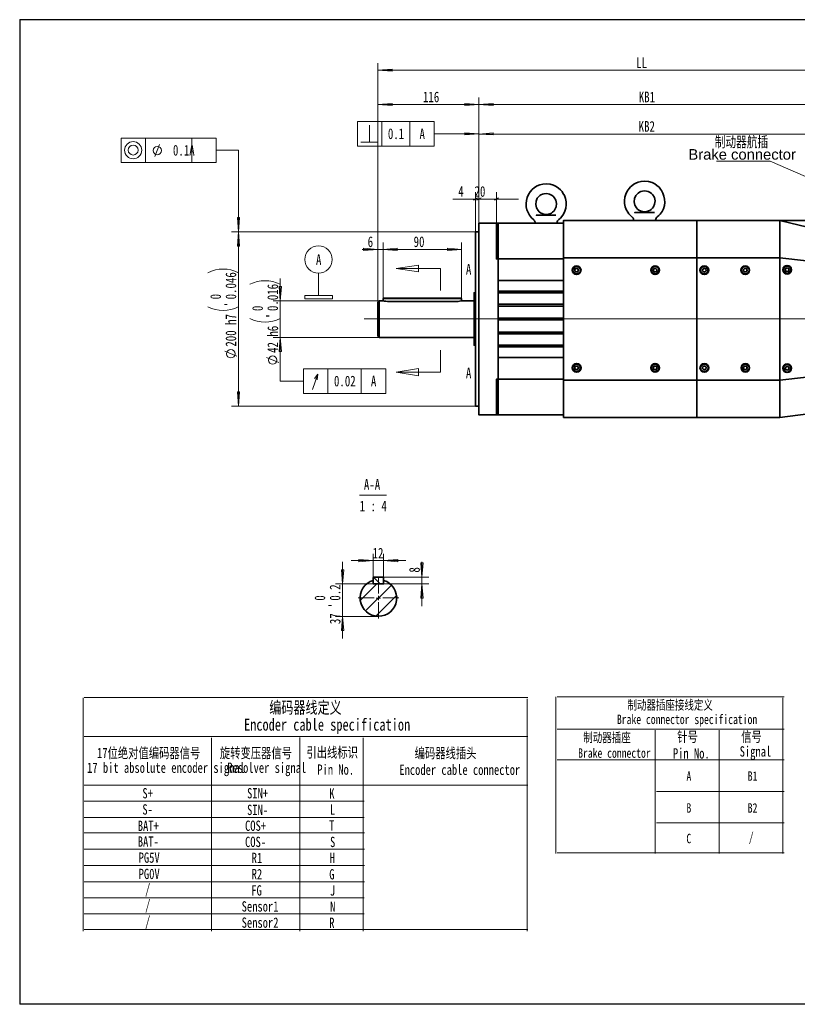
# Model space of a CAD drawing. Header units: millimetres. Extents: x 0 to 16.2, y 0 to 11.1.
# Tile 1 of 5: x 0 to 8.8, y 0 to 11.1. Entities that reach past the tile are written whole.
import ezdxf

# ---------------------------------------------------------------- set-up
doc = ezdxf.new("R2010")
doc.units = ezdxf.units.MM
doc.styles.add('PDF Helvetica', font='arial.ttf')
doc.styles.add('PDF HYSWLongFangSong', font='hyswlongfangsong.ttf')
doc.styles.add('PDF 汉仪长仿宋体', font='hyswlongfangsong.ttf')

msp = doc.modelspace()

# ---------------------------------------------------------------- linework, layer by layer
for p, q in [((0.027, 11.077), (0.027, -0.04)), ((0.027, 11.077), (16.241, 11.077)), ((16.241, -0.04), (0.027, -0.04))]:
    msp.add_line(p, q)
at = {"color": 7, "lineweight": 18}
for points in [[(4.071, 7.889), (4.071, 10.585)], [(10.133, 10.506), (4.071, 10.506)], [(4.071, 7.889), (4.071, 10.197)], [(9.76, 10.118), (5.212, 10.118), (4.071, 10.118)], [(5.212, 8.779), (5.212, 9.131), (5.212, 8.779), (5.212, 10.197), (5.212, 8.779), (5.212, 9.865)], [(4.708, 9.926), (3.84, 9.926), (3.84, 9.65), (4.708, 9.65)], [(4.433, 9.926), (4.433, 9.65)], [(4.433, 9.926), (4.433, 9.65)], [(4.708, 9.926), (4.708, 9.65)], [(3.976, 9.692), (3.976, 9.886)], [(4.708, 9.789), (5.212, 9.788)], [(5.212, 9.786), (9.306, 9.786)], [(2.246, 9.74), (1.172, 9.74), (1.172, 9.465), (2.246, 9.465)], [(1.971, 9.74), (1.971, 9.465)], [(1.971, 9.74), (1.971, 9.465)], [(2.246, 9.74), (2.246, 9.465)], [(3.879, 9.692), (4.075, 9.692)], [(1.554, 9.533), (1.607, 9.667)], [(2.496, 6.713), (2.496, 8.682), (2.496, 9.603), (2.246, 9.603)], [(7.893, 9.478), (8.499, 9.478), (9.186, 9.182)], [(5.174, 8.682), (5.174, 9.131)], [(5.41, 8.779), (5.41, 9.131)], [(5.462, 9.051), (5.212, 9.051), (5.174, 9.051), (4.918, 9.051)], [(4.962, 9.051), (5.212, 9.051), (5.41, 9.051), (5.66, 9.051)], [(5.15, 9.04), (5.197, 9.064)], [(5.433, 9.064), (5.386, 9.04)], [(5.174, 8.682), (2.418, 8.682)], [(4.071, 7.889), (4.071, 8.562)], [(4.131, 7.928), (4.131, 8.562)], [(4.131, 7.928), (4.131, 8.562)], [(5.015, 7.928), (5.015, 8.562)], [(4.381, 8.483), (4.131, 8.483), (4.071, 8.483), (3.894, 8.483)], [(4.131, 8.483), (5.015, 8.483)], [(4.778, 8.018), (4.778, 8.268), (4.278, 8.268)], [(2.968, 8.154), (2.968, 7.904), (2.968, 7.49), (2.968, 7.24)], [(3.401, 7.964), (3.401, 8.214)], [(4.086, 7.904), (2.89, 7.904)], [(3.918, 7.698), (10.328, 7.698)], [(4.086, 7.49), (2.89, 7.49)], [(2.968, 7.49), (2.968, 6.996), (3.231, 6.996)], [(4.778, 7.347), (4.778, 7.097), (4.278, 7.097)], [(2.479, 7.278), (2.342, 7.333)], [(2.951, 7.207), (2.814, 7.262)], [(4.16, 7.133), (3.231, 7.133), (3.231, 6.858), (4.16, 6.858)], [(3.883, 7.133), (3.883, 6.858)], [(3.883, 7.133), (3.883, 6.858)], [(4.16, 7.133), (4.16, 6.858)], [(3.331, 6.901), (3.392, 7.075)], [(3.386, 7.012), (3.392, 7.075), (3.354, 7.025)], [(5.174, 6.713), (2.418, 6.713)], [(3.864, 5.71), (4.167, 5.71)], [(4.018, 4.778), (4.018, 5.047)], [(4.136, 4.778), (4.136, 5.047)], [(3.672, 4.09), (3.672, 4.34), (3.672, 4.706), (3.672, 4.956)], [(3.768, 4.969), (4.018, 4.969), (4.136, 4.969), (4.386, 4.969)], [(4.569, 4.456), (4.569, 4.706), (4.569, 4.783), (4.569, 4.954)], [(4.097, 4.706), (4.021, 4.781)], [(4.131, 4.783), (4.647, 4.783)], [(4.018, 4.706), (3.593, 4.706)], [(3.872, 4.519), (4.058, 4.706)], [(3.931, 4.401), (4.224, 4.694)], [(4.078, 4.598), (4.078, 4.78)], [(4.136, 4.706), (4.647, 4.706)], [(4.049, 4.343), (4.282, 4.575)], [(4.053, 4.547), (4.078, 4.547), (4.078, 4.572)], [(4.029, 4.548), (3.847, 4.548)], [(4.101, 4.547), (4.078, 4.547), (4.078, 4.524)], [(4.078, 4.499), (4.078, 4.317)], [(4.127, 4.548), (4.309, 4.548)], [(4.078, 4.34), (3.593, 4.34)]]:
    msp.add_lwpolyline(points, dxfattribs=at)
for points in [[(4.071, 10.506), (4.232, 10.518), (4.232, 10.494)], [(4.071, 10.118), (4.232, 10.131), (4.232, 10.107)], [(5.212, 10.118), (5.053, 10.107), (5.053, 10.131)], [(5.212, 10.118), (5.374, 10.131), (5.374, 10.107)], [(4.117, 9.65), (4.117, 9.926), (3.84, 9.926), (3.84, 9.65)], [(4.708, 9.65), (4.708, 9.926)], [(5.212, 9.788), (5.051, 9.776), (5.053, 9.8)], [(5.212, 9.786), (5.374, 9.799), (5.374, 9.775)], [(1.447, 9.465), (1.447, 9.74), (1.172, 9.74), (1.172, 9.465)], [(2.246, 9.465), (2.246, 9.74)], [(5.189, 9.04), (5.236, 9.064)], [(2.496, 8.682), (2.485, 8.842), (2.508, 8.842)], [(2.496, 8.682), (2.508, 8.521), (2.485, 8.521)], [(4.071, 8.483), (3.91, 8.472), (3.91, 8.496)], [(4.131, 8.483), (4.29, 8.496), (4.29, 8.472)], [(4.131, 8.483), (4.29, 8.496), (4.29, 8.472)], [(5.015, 8.483), (4.856, 8.472), (4.856, 8.496)], [(4.278, 8.268), (4.528, 8.307), (4.528, 8.228)], [(2.968, 7.904), (2.957, 8.064), (2.981, 8.064)], [(3.246, 7.924), (3.246, 7.964), (3.557, 7.964), (3.557, 7.924)], [(2.968, 7.49), (2.981, 7.329), (2.957, 7.329)], [(2.968, 7.49), (2.981, 7.329), (2.957, 7.329)], [(3.506, 6.858), (3.506, 7.133), (3.231, 7.133), (3.231, 6.858)], [(4.16, 6.858), (4.16, 7.133)], [(4.278, 7.097), (4.528, 7.137), (4.528, 7.057)], [(2.496, 6.713), (2.485, 6.874), (2.508, 6.874)], [(4.018, 4.969), (3.857, 4.957), (3.857, 4.981)], [(4.136, 4.969), (4.297, 4.981), (4.297, 4.957)], [(4.569, 4.783), (4.557, 4.944), (4.581, 4.944)], [(3.672, 4.706), (3.661, 4.865), (3.685, 4.865)], [(4.569, 4.706), (4.581, 4.544), (4.557, 4.544)], [(3.672, 4.34), (3.685, 4.181), (3.661, 4.181)]]:
    msp.add_lwpolyline(points, close=True, dxfattribs=at)
at = {"color": 7, "lineweight": 35}
for points in [[(7.207, 8.812), (7.207, 8.817), (7.208, 8.825), (7.213, 8.835), (7.218, 8.843), (7.221, 8.846), (7.226, 8.85), (7.243, 8.865), (7.258, 8.882), (7.279, 8.911), (7.294, 8.943), (7.306, 8.978), (7.31, 9.014), (7.308, 9.051), (7.301, 9.086), (7.29, 9.119), (7.274, 9.149), (7.262, 9.165), (7.246, 9.185), (7.222, 9.206), (7.197, 9.222), (7.167, 9.237), (7.128, 9.249), (7.083, 9.253), (7.043, 9.25), (7.01, 9.242), (6.983, 9.231), (6.961, 9.218), (6.939, 9.201), (6.922, 9.188), (6.907, 9.169), (6.886, 9.142), (6.871, 9.108), (6.861, 9.074), (6.856, 9.037), (6.857, 9.001), (6.864, 8.965), (6.876, 8.932), (6.892, 8.903), (6.904, 8.886), (6.919, 8.868), (6.943, 8.846), (6.944, 8.846), (6.946, 8.844), (6.953, 8.836), (6.957, 8.828), (6.958, 8.818), (6.958, 8.812)], [(6.11, 8.817), (6.11, 8.817)], [(7.674, 6.585), (7.674, 7.006), (7.674, 8.389), (7.674, 8.81), (6.168, 8.81), (6.168, 8.389)], [(6.963, 8.81), (6.961, 8.81), (6.96, 8.81), (6.96, 8.811), (6.96, 8.812)], [(6.96, 8.812), (6.96, 8.812)], [(7.206, 8.812), (7.206, 8.811), (7.206, 8.81), (7.204, 8.81)], [(7.221, 8.846), (7.221, 8.846)], [(7.674, 7.006), (8.608, 7.006), (8.608, 8.389), (9.514, 8.288), (9.514, 8.607), (9.453, 8.607), (8.608, 8.81), (8.608, 8.389), (7.674, 8.389)], [(7.674, 8.81), (8.608, 8.81), (9.514, 8.81), (9.514, 8.607)], [(7.674, 6.585), (8.608, 6.585), (8.608, 7.006), (8.608, 8.389), (8.608, 8.81)], [(5.212, 8.682), (5.174, 8.682), (5.174, 8.679), (5.174, 8.675), (5.174, 8.665), (5.174, 8.654), (5.174, 8.639), (5.174, 8.619), (5.174, 8.597), (5.174, 8.572), (5.174, 8.544), (5.174, 8.514), (5.174, 8.479), (5.174, 8.443), (5.174, 8.403), (5.174, 8.361), (5.174, 8.317), (5.174, 8.271), (5.174, 8.222), (5.174, 8.172), (5.174, 8.121), (5.174, 8.067), (5.174, 8.012), (5.174, 7.957), (5.174, 7.9), (5.174, 7.843), (5.174, 7.785), (5.174, 7.726), (5.174, 7.668), (5.174, 7.61), (5.174, 7.551), (5.174, 7.494), (5.174, 7.438), (5.174, 7.382), (5.174, 7.328), (5.174, 7.274), (5.174, 7.222), (5.174, 7.172), (5.174, 7.124), (5.174, 7.076), (5.174, 7.033), (5.174, 6.99), (5.174, 6.951), (5.174, 6.915), (5.174, 6.881), (5.174, 6.85), (5.174, 6.821), (5.174, 6.796), (5.174, 6.775), (5.174, 6.756), (5.174, 6.74), (5.174, 6.728), (5.174, 6.719), (5.174, 6.715), (5.174, 6.713), (5.212, 6.713)], [(5.41, 6.614), (5.212, 6.614), (5.212, 6.617), (5.212, 6.622), (5.212, 6.631), (5.212, 6.643), (5.212, 6.66), (5.212, 6.679), (5.212, 6.701), (5.212, 6.725), (5.212, 6.753), (5.212, 6.782), (5.212, 6.812), (5.212, 6.844), (5.212, 6.876), (5.212, 6.91), (5.212, 8.485), (5.212, 8.518), (5.212, 8.55), (5.212, 8.582), (5.212, 8.612), (5.212, 8.642), (5.212, 8.668), (5.212, 8.693), (5.212, 8.715), (5.212, 8.735), (5.212, 8.75), (5.212, 8.764), (5.212, 8.772), (5.212, 8.778), (5.212, 8.779), (5.41, 8.779)], [(6.168, 8.779), (6.053, 8.779), (6.04, 8.779), (6.022, 8.779), (6.003, 8.779), (5.982, 8.779), (5.96, 8.779), (5.939, 8.779), (5.919, 8.779), (5.9, 8.779), (5.889, 8.779), (5.429, 8.779)], [(5.429, 8.74), (5.429, 8.462)], [(5.847, 8.782), (5.847, 8.782)], [(5.41, 8.457), (5.429, 8.457)], [(5.429, 8.453), (5.429, 8.443), (5.429, 8.435), (5.429, 8.426), (5.429, 8.418), (5.429, 8.408), (5.429, 8.4), (5.429, 8.39), (5.429, 8.381)], [(6.168, 8.376), (5.429, 8.376), (5.429, 7.018), (5.41, 7.018), (5.41, 6.91), (5.41, 6.876), (5.41, 6.844), (5.41, 6.812), (5.41, 6.782), (5.41, 6.753), (5.41, 6.725), (5.41, 6.701), (5.41, 6.679), (5.41, 6.66), (5.41, 6.643), (5.41, 6.631), (5.41, 6.622), (5.41, 6.617), (5.41, 6.614), (5.429, 6.614), (5.429, 6.932), (5.429, 6.933), (5.429, 6.935), (5.429, 6.936), (5.429, 6.938), (5.429, 6.939), (5.429, 6.94), (5.429, 6.942)], [(5.429, 8.337), (5.429, 8.169)], [(6.168, 8.131), (5.429, 8.131)], [(6.168, 8.012), (5.429, 8.012)], [(5.158, 7.904), (5.015, 7.904), (5.015, 7.928), (5.01, 7.933), (5.008, 7.933), (5.003, 7.933), (4.994, 7.933), (4.983, 7.933), (4.971, 7.933), (4.957, 7.933), (4.189, 7.933), (4.175, 7.933), (4.162, 7.933), (4.151, 7.933), (4.143, 7.933), (4.138, 7.933), (4.136, 7.933), (4.131, 7.928), (4.131, 7.904), (4.086, 7.904), (4.071, 7.889), (4.071, 7.885), (4.071, 7.878), (4.071, 7.868), (4.071, 7.854), (4.071, 7.837), (4.071, 7.818), (4.071, 7.797), (4.071, 7.774), (4.071, 7.749), (4.071, 7.724), (4.071, 7.697), (4.071, 7.671), (4.071, 7.646), (4.071, 7.621), (4.071, 7.597), (4.071, 7.576), (4.071, 7.557), (4.071, 7.54), (4.071, 7.526), (4.071, 7.517), (4.071, 7.51), (4.071, 7.506), (4.086, 7.49), (5.158, 7.49)], [(4.086, 7.904), (4.086, 7.903), (4.086, 7.897), (4.086, 7.888), (4.086, 7.876), (4.086, 7.861), (4.086, 7.843), (4.086, 7.824), (4.086, 7.8), (4.086, 7.776), (4.086, 7.75), (4.086, 7.724), (4.086, 7.697), (4.086, 7.671), (4.086, 7.643), (4.086, 7.618), (4.086, 7.594), (4.086, 7.571), (4.086, 7.551), (4.086, 7.533), (4.086, 7.518), (4.086, 7.506), (4.086, 7.497), (4.086, 7.492), (4.086, 7.49)], [(5.015, 7.928), (5.014, 7.928), (5.008, 7.928), (4.999, 7.928), (4.986, 7.928), (4.972, 7.928), (4.957, 7.928), (4.189, 7.928), (4.174, 7.928), (4.16, 7.928), (4.147, 7.928), (4.138, 7.928), (4.132, 7.928), (4.131, 7.928)], [(4.131, 7.904), (4.135, 7.903), (4.146, 7.9), (4.161, 7.897), (4.181, 7.896), (4.189, 7.896), (4.957, 7.896), (4.976, 7.896), (4.993, 7.899), (5.006, 7.901), (5.014, 7.903), (5.015, 7.904)], [(5.174, 7.993), (5.158, 7.993), (5.158, 7.992), (5.158, 7.989), (5.158, 7.982), (5.158, 7.971), (5.158, 7.958), (5.158, 7.942), (5.158, 7.922), (5.158, 7.9), (5.158, 7.876), (5.158, 7.85), (5.158, 7.821), (5.158, 7.792), (5.158, 7.761), (5.158, 7.729), (5.158, 7.697), (5.158, 7.665), (5.158, 7.633), (5.158, 7.603), (5.158, 7.574), (5.158, 7.544), (5.158, 7.518), (5.158, 7.494), (5.158, 7.472), (5.158, 7.453), (5.158, 7.436), (5.158, 7.422), (5.158, 7.413), (5.158, 7.406), (5.158, 7.403), (5.158, 7.401), (5.174, 7.401)], [(6.168, 7.993), (5.429, 7.993)], [(6.168, 7.864), (5.429, 7.864)], [(6.168, 7.844), (5.429, 7.844)], [(6.168, 7.707), (5.429, 7.707)], [(6.168, 7.688), (5.429, 7.688)], [(6.168, 7.55), (5.429, 7.55)], [(6.168, 7.529), (5.429, 7.529)], [(6.168, 7.401), (5.429, 7.401)], [(6.168, 7.382), (5.429, 7.382)], [(6.168, 7.264), (5.429, 7.264)], [(5.429, 7.057), (5.429, 7.225)], [(6.168, 7.018), (5.429, 7.018), (5.429, 7.017), (5.429, 7.015), (5.429, 7.014), (5.429, 7.012), (5.429, 7.007), (5.429, 6.997), (5.429, 6.987), (5.429, 6.976), (5.429, 6.967), (5.429, 6.957), (5.429, 6.947), (5.429, 6.942), (5.429, 6.951), (5.429, 6.96), (5.429, 6.968), (5.429, 6.976), (5.429, 6.986), (5.429, 6.994), (5.429, 7.004), (5.429, 7.012)], [(6.168, 7.006), (6.168, 6.585)], [(5.41, 6.938), (5.429, 6.938)], [(5.429, 6.654), (5.429, 6.932)], [(6.168, 6.614), (5.429, 6.614)], [(7.674, 6.585), (6.168, 6.585)]]:
    msp.add_lwpolyline(points, dxfattribs=at)
msp.add_lwpolyline([(6.092, 8.779), (6.092, 8.781), (6.093, 8.781), (6.093, 8.782), (6.094, 8.782), (6.094, 8.786), (6.096, 8.796), (6.1, 8.806), (6.106, 8.814), (6.11, 8.817), (6.115, 8.821), (6.132, 8.836), (6.147, 8.853), (6.167, 8.882), (6.182, 8.914), (6.193, 8.949), (6.197, 8.985), (6.196, 9.021), (6.189, 9.057), (6.178, 9.09), (6.161, 9.119), (6.15, 9.136), (6.133, 9.154), (6.11, 9.176), (6.085, 9.193), (6.054, 9.208), (6.017, 9.219), (5.971, 9.224, 0.714211), (5.832, 8.817), (5.833, 8.815), (5.84, 8.807), (5.844, 8.797), (5.847, 8.789), (5.847, 8.782), (5.847, 8.781), (5.849, 8.781), (5.85, 8.779)], format="xyb", dxfattribs=at)
for points in [[(7.083, 9.144), (7.103, 9.142), (7.121, 9.138), (7.146, 9.125), (7.162, 9.114), (7.174, 9.101), (7.193, 9.068), (7.201, 9.032), (7.196, 8.994), (7.182, 8.963), (7.172, 8.949), (7.156, 8.932), (7.142, 8.924), (7.126, 8.917), (7.107, 8.91), (7.083, 8.908), (7.062, 8.91), (7.044, 8.914), (7.019, 8.926), (7.004, 8.939), (6.992, 8.951), (6.972, 8.983), (6.965, 9.019), (6.969, 9.057), (6.983, 9.09), (6.993, 9.103), (7.011, 9.119), (7.024, 9.128), (7.039, 9.136), (7.06, 9.142)], [(5.971, 9.114), (5.992, 9.112), (6.008, 9.108), (6.033, 9.096), (6.05, 9.083), (6.062, 9.071), (6.081, 9.039), (6.089, 9.003), (6.085, 8.965), (6.069, 8.932), (6.06, 8.919), (6.043, 8.903), (6.031, 8.894), (6.014, 8.886), (5.994, 8.881), (5.971, 8.878), (5.95, 8.881), (5.933, 8.885), (5.907, 8.897), (5.892, 8.908), (5.879, 8.922), (5.861, 8.954), (5.853, 8.99), (5.857, 9.028), (5.871, 9.06), (5.881, 9.074), (5.899, 9.09), (5.911, 9.099), (5.928, 9.106), (5.947, 9.112)], [(7.193, 8.899), (7.178, 8.899), (7.165, 8.899), (7.162, 8.899), (7.146, 8.899), (7.126, 8.899), (7.106, 8.899), (7.083, 8.899), (7.061, 8.899), (7.039, 8.899), (7.019, 8.899), (7.003, 8.899), (7, 8.899), (6.997, 8.899), (6.994, 8.899), (6.992, 8.899), (6.989, 8.899), (6.986, 8.899), (6.982, 8.899), (6.979, 8.899), (6.975, 8.899), (6.972, 8.899), (6.992, 8.899), (7.011, 8.9), (7.049, 8.904), (7.064, 8.906), (7.079, 8.907), (7.082, 8.907), (7.083, 8.907), (7.086, 8.907), (7.101, 8.906), (7.117, 8.904), (7.154, 8.9), (7.174, 8.899)], [(6.082, 8.868), (6.067, 8.868), (6.053, 8.868), (6.05, 8.868), (6.033, 8.868), (6.014, 8.868), (5.993, 8.868), (5.971, 8.868), (5.949, 8.868), (5.926, 8.868), (5.907, 8.868), (5.892, 8.868), (5.889, 8.868), (5.885, 8.868), (5.882, 8.868), (5.879, 8.868), (5.876, 8.868), (5.874, 8.868), (5.869, 8.868), (5.867, 8.868), (5.862, 8.868), (5.86, 8.868), (5.879, 8.869), (5.899, 8.871), (5.938, 8.874), (5.951, 8.875), (5.967, 8.876), (5.969, 8.878), (5.971, 8.878), (5.972, 8.878), (5.975, 8.876), (5.989, 8.875), (6.004, 8.874), (6.042, 8.871), (6.061, 8.869)], [(5.429, 8.381), (5.429, 8.386), (5.429, 8.397), (5.429, 8.407), (5.429, 8.418), (5.429, 8.428), (5.429, 8.438), (5.429, 8.447), (5.429, 8.453), (5.429, 8.454), (5.429, 8.456), (5.429, 8.457), (5.429, 8.458), (5.429, 8.46), (5.429, 8.461), (5.429, 8.462), (5.429, 8.779), (5.41, 8.779), (5.41, 8.778), (5.41, 8.772), (5.41, 8.764), (5.41, 8.75), (5.41, 8.735), (5.41, 8.715), (5.41, 8.693), (5.41, 8.668), (5.41, 8.642), (5.41, 8.612), (5.41, 8.582), (5.41, 8.55), (5.41, 8.518), (5.41, 8.485), (5.41, 8.376), (5.429, 8.376), (5.429, 8.378), (5.429, 8.379)], [(6.168, 7.006), (7.674, 7.006), (7.674, 8.389), (6.168, 8.389)], [(6.338, 8.249), (6.326, 8.229), (6.304, 8.228), (6.292, 8.247), (6.303, 8.268), (6.326, 8.268)], [(6.315, 8.229), (6.318, 8.229), (6.321, 8.229), (6.324, 8.231), (6.325, 8.232), (6.328, 8.233), (6.329, 8.235), (6.331, 8.236), (6.332, 8.239), (6.333, 8.242), (6.335, 8.243), (6.335, 8.246), (6.335, 8.249), (6.335, 8.251), (6.333, 8.254), (6.333, 8.256), (6.332, 8.258), (6.331, 8.261), (6.329, 8.262), (6.326, 8.264), (6.325, 8.265), (6.322, 8.267), (6.319, 8.268), (6.317, 8.268), (6.315, 8.268), (6.312, 8.268), (6.31, 8.267), (6.307, 8.267), (6.306, 8.265), (6.303, 8.264), (6.301, 8.262), (6.299, 8.26), (6.297, 8.258), (6.297, 8.256), (6.296, 8.253), (6.296, 8.25), (6.296, 8.249), (6.296, 8.246), (6.296, 8.243), (6.297, 8.24), (6.299, 8.238), (6.3, 8.236), (6.301, 8.235), (6.303, 8.232), (6.306, 8.231), (6.308, 8.231), (6.31, 8.229), (6.312, 8.229)], [(7.224, 8.253), (7.215, 8.231), (7.193, 8.226), (7.179, 8.244), (7.186, 8.265), (7.208, 8.269)], [(7.204, 8.229), (7.207, 8.229), (7.21, 8.231), (7.211, 8.232), (7.214, 8.233), (7.215, 8.235), (7.217, 8.238), (7.218, 8.239), (7.219, 8.242), (7.221, 8.244), (7.221, 8.247), (7.221, 8.249), (7.221, 8.251), (7.219, 8.254), (7.218, 8.257), (7.218, 8.258), (7.215, 8.261), (7.214, 8.262), (7.213, 8.264), (7.21, 8.265), (7.207, 8.267), (7.206, 8.268), (7.203, 8.268), (7.2, 8.268), (7.197, 8.268), (7.194, 8.267), (7.193, 8.267), (7.19, 8.265), (7.188, 8.264), (7.186, 8.261), (7.185, 8.26), (7.183, 8.257), (7.182, 8.256), (7.182, 8.253), (7.182, 8.25), (7.181, 8.247), (7.182, 8.244), (7.182, 8.242), (7.183, 8.24), (7.185, 8.238), (7.186, 8.236), (7.188, 8.233), (7.19, 8.232), (7.192, 8.231), (7.194, 8.229), (7.197, 8.229), (7.199, 8.229), (7.201, 8.229)], [(7.74, 8.233), (7.735, 8.254), (7.751, 8.271), (7.774, 8.264), (7.779, 8.242), (7.762, 8.226)], [(7.743, 8.262), (7.742, 8.261), (7.74, 8.258), (7.739, 8.257), (7.738, 8.254), (7.738, 8.251), (7.738, 8.249), (7.738, 8.246), (7.738, 8.243), (7.739, 8.242), (7.74, 8.239), (7.742, 8.236), (7.743, 8.235), (7.744, 8.233), (7.747, 8.232), (7.749, 8.231), (7.751, 8.229), (7.754, 8.229), (7.757, 8.229), (7.76, 8.229), (7.761, 8.229), (7.764, 8.231), (7.767, 8.231), (7.768, 8.232), (7.771, 8.235), (7.772, 8.236), (7.774, 8.238), (7.775, 8.24), (7.776, 8.243), (7.776, 8.246), (7.776, 8.247), (7.776, 8.25), (7.776, 8.253), (7.775, 8.256), (7.774, 8.258), (7.772, 8.26), (7.771, 8.262), (7.769, 8.264), (7.767, 8.265), (7.765, 8.267), (7.762, 8.267), (7.76, 8.268), (7.757, 8.268), (7.756, 8.268), (7.753, 8.268), (7.75, 8.267), (7.747, 8.265), (7.746, 8.264)], [(8.206, 8.231), (8.197, 8.251), (8.211, 8.269), (8.233, 8.267), (8.242, 8.246), (8.229, 8.228)], [(8.204, 8.26), (8.203, 8.258), (8.201, 8.256), (8.2, 8.253), (8.2, 8.25), (8.2, 8.249), (8.2, 8.246), (8.201, 8.243), (8.201, 8.24), (8.203, 8.238), (8.204, 8.236), (8.206, 8.235), (8.208, 8.232), (8.21, 8.231), (8.213, 8.231), (8.215, 8.229), (8.218, 8.229), (8.219, 8.229), (8.222, 8.229), (8.225, 8.229), (8.228, 8.231), (8.229, 8.232), (8.232, 8.233), (8.233, 8.235), (8.236, 8.236), (8.238, 8.239), (8.238, 8.242), (8.239, 8.243), (8.239, 8.246), (8.239, 8.249), (8.239, 8.251), (8.239, 8.254), (8.238, 8.256), (8.236, 8.258), (8.235, 8.261), (8.233, 8.262), (8.232, 8.264), (8.229, 8.265), (8.226, 8.267), (8.225, 8.268), (8.222, 8.268), (8.219, 8.268), (8.217, 8.268), (8.214, 8.267), (8.211, 8.267), (8.21, 8.265), (8.207, 8.264), (8.206, 8.262)], [(8.703, 8.233), (8.679, 8.235), (8.669, 8.254), (8.682, 8.274), (8.704, 8.272), (8.715, 8.253)], [(8.675, 8.244), (8.676, 8.242), (8.678, 8.24), (8.679, 8.239), (8.682, 8.236), (8.683, 8.236), (8.686, 8.235), (8.689, 8.233), (8.692, 8.233), (8.693, 8.233), (8.696, 8.233), (8.699, 8.235), (8.701, 8.236), (8.703, 8.238), (8.706, 8.239), (8.707, 8.24), (8.708, 8.243), (8.71, 8.244), (8.711, 8.247), (8.711, 8.25), (8.711, 8.253), (8.711, 8.256), (8.711, 8.257), (8.711, 8.26), (8.71, 8.262), (8.708, 8.264), (8.707, 8.267), (8.704, 8.268), (8.703, 8.269), (8.7, 8.271), (8.699, 8.272), (8.696, 8.272), (8.693, 8.274), (8.69, 8.272), (8.688, 8.272), (8.685, 8.272), (8.683, 8.271), (8.681, 8.269), (8.679, 8.268), (8.676, 8.267), (8.675, 8.264), (8.674, 8.261), (8.674, 8.26), (8.672, 8.257), (8.672, 8.254), (8.672, 8.251), (8.672, 8.249), (8.674, 8.247)], [(6.292, 7.146), (6.304, 7.165), (6.326, 7.165), (6.338, 7.146), (6.326, 7.126), (6.303, 7.126)], [(6.315, 7.165), (6.312, 7.165), (6.31, 7.165), (6.308, 7.164), (6.306, 7.164), (6.303, 7.162), (6.301, 7.16), (6.3, 7.158), (6.299, 7.156), (6.297, 7.154), (6.296, 7.151), (6.296, 7.149), (6.296, 7.146), (6.296, 7.144), (6.296, 7.142), (6.297, 7.139), (6.297, 7.136), (6.299, 7.135), (6.301, 7.132), (6.303, 7.131), (6.306, 7.129), (6.307, 7.128), (6.31, 7.126), (6.312, 7.126), (6.315, 7.126), (6.317, 7.126), (6.319, 7.126), (6.322, 7.128), (6.325, 7.129), (6.326, 7.131), (6.329, 7.132), (6.331, 7.133), (6.332, 7.136), (6.333, 7.137), (6.333, 7.14), (6.335, 7.143), (6.335, 7.146), (6.335, 7.149), (6.335, 7.15), (6.333, 7.153), (6.332, 7.156), (6.331, 7.157), (6.329, 7.16), (6.328, 7.161), (6.325, 7.162), (6.324, 7.164), (6.321, 7.165), (6.318, 7.165)], [(7.179, 7.15), (7.193, 7.168), (7.215, 7.164), (7.224, 7.142), (7.208, 7.125), (7.186, 7.129)], [(7.204, 7.165), (7.201, 7.165), (7.199, 7.165), (7.197, 7.165), (7.194, 7.164), (7.192, 7.164), (7.19, 7.162), (7.188, 7.161), (7.186, 7.158), (7.185, 7.157), (7.183, 7.154), (7.182, 7.151), (7.182, 7.15), (7.181, 7.147), (7.182, 7.144), (7.182, 7.142), (7.182, 7.139), (7.183, 7.137), (7.185, 7.135), (7.186, 7.133), (7.188, 7.131), (7.19, 7.129), (7.193, 7.128), (7.194, 7.128), (7.197, 7.126), (7.2, 7.126), (7.203, 7.126), (7.206, 7.126), (7.207, 7.128), (7.21, 7.128), (7.213, 7.129), (7.214, 7.132), (7.215, 7.133), (7.218, 7.135), (7.218, 7.137), (7.219, 7.14), (7.221, 7.143), (7.221, 7.144), (7.221, 7.147), (7.221, 7.15), (7.219, 7.153), (7.218, 7.156), (7.217, 7.157), (7.215, 7.16), (7.214, 7.161), (7.211, 7.162), (7.21, 7.164), (7.207, 7.165)], [(7.774, 7.131), (7.751, 7.124), (7.735, 7.139), (7.74, 7.161), (7.762, 7.168), (7.779, 7.153)], [(7.743, 7.132), (7.746, 7.131), (7.747, 7.129), (7.75, 7.128), (7.753, 7.126), (7.756, 7.126), (7.757, 7.126), (7.76, 7.126), (7.762, 7.128), (7.765, 7.128), (7.767, 7.129), (7.769, 7.131), (7.771, 7.132), (7.772, 7.135), (7.774, 7.136), (7.775, 7.139), (7.776, 7.142), (7.776, 7.144), (7.776, 7.146), (7.776, 7.149), (7.776, 7.151), (7.775, 7.154), (7.774, 7.156), (7.772, 7.158), (7.771, 7.16), (7.768, 7.162), (7.767, 7.164), (7.764, 7.164), (7.761, 7.165), (7.76, 7.165), (7.757, 7.165), (7.754, 7.165), (7.751, 7.165), (7.749, 7.164), (7.747, 7.162), (7.744, 7.161), (7.743, 7.16), (7.742, 7.157), (7.74, 7.156), (7.739, 7.153), (7.738, 7.15), (7.738, 7.149), (7.738, 7.146), (7.738, 7.143), (7.738, 7.14), (7.739, 7.137), (7.74, 7.136), (7.742, 7.133)], [(8.233, 7.128), (8.211, 7.125), (8.197, 7.143), (8.206, 7.164), (8.229, 7.167), (8.242, 7.149)], [(8.204, 7.135), (8.206, 7.132), (8.207, 7.131), (8.21, 7.129), (8.211, 7.128), (8.214, 7.126), (8.217, 7.126), (8.219, 7.126), (8.222, 7.126), (8.225, 7.126), (8.226, 7.128), (8.229, 7.129), (8.232, 7.131), (8.233, 7.132), (8.235, 7.133), (8.236, 7.136), (8.238, 7.137), (8.239, 7.14), (8.239, 7.143), (8.239, 7.146), (8.239, 7.149), (8.239, 7.151), (8.238, 7.153), (8.238, 7.156), (8.236, 7.158), (8.233, 7.16), (8.232, 7.161), (8.229, 7.162), (8.228, 7.164), (8.225, 7.165), (8.222, 7.165), (8.219, 7.165), (8.218, 7.165), (8.215, 7.165), (8.213, 7.164), (8.21, 7.164), (8.208, 7.162), (8.206, 7.16), (8.204, 7.158), (8.203, 7.156), (8.201, 7.154), (8.201, 7.151), (8.2, 7.149), (8.2, 7.146), (8.2, 7.144), (8.2, 7.142), (8.201, 7.139), (8.203, 7.136)], [(8.7, 7.119), (8.678, 7.124), (8.669, 7.144), (8.685, 7.162), (8.707, 7.158), (8.714, 7.137)], [(8.674, 7.135), (8.675, 7.132), (8.676, 7.129), (8.678, 7.128), (8.679, 7.126), (8.682, 7.125), (8.683, 7.124), (8.686, 7.122), (8.689, 7.122), (8.692, 7.121), (8.693, 7.121), (8.696, 7.122), (8.699, 7.122), (8.701, 7.124), (8.703, 7.125), (8.706, 7.126), (8.707, 7.128), (8.708, 7.131), (8.71, 7.133), (8.711, 7.135), (8.711, 7.137), (8.711, 7.14), (8.711, 7.143), (8.711, 7.146), (8.711, 7.147), (8.71, 7.15), (8.708, 7.153), (8.707, 7.154), (8.704, 7.156), (8.703, 7.158), (8.7, 7.158), (8.699, 7.16), (8.696, 7.161), (8.693, 7.161), (8.69, 7.161), (8.688, 7.16), (8.685, 7.16), (8.683, 7.158), (8.681, 7.157), (8.679, 7.156), (8.676, 7.154), (8.675, 7.151), (8.674, 7.15), (8.674, 7.147), (8.672, 7.144), (8.672, 7.142), (8.672, 7.139), (8.672, 7.137)], [(8.608, 7.006), (9.514, 7.107), (9.514, 6.7), (8.608, 6.585)], [(4.136, 4.711), (4.136, 4.778), (4.131, 4.783), (4.024, 4.783), (4.018, 4.778), (4.018, 4.711), (4.024, 4.706), (4.131, 4.706)]]:
    msp.add_lwpolyline(points, close=True, dxfattribs=at)
msp.add_lwpolyline([(4.136, 4.746), (4.136, 4.706), (4.018, 4.706), (4.018, 4.746, 6.865249)], format="xyb", close=True, dxfattribs=at)
at = {"color": 7, "lineweight": 0}
for points in [[(0.744, 3.42), (0.744, 0.786)], [(0.756, 3.422), (5.765, 3.422)], [(5.756, 3.41), (5.756, 0.786)], [(6.082, 3.431), (6.082, 1.662)], [(6.094, 3.433), (8.658, 3.433)], [(6.094, 3.066), (8.658, 3.066)], [(7.203, 3.054), (7.203, 1.662)], [(7.926, 3.054), (7.926, 1.662)], [(0.756, 2.984), (5.765, 2.984)], [(3.189, 2.972), (3.189, 0.786)], [(6.094, 2.72), (8.658, 2.72)], [(0.756, 2.434), (5.765, 2.434)], [(7.215, 2.363), (8.658, 2.363)], [(7.215, 2.007), (8.658, 2.007)], [(0.756, 1.895), (3.92, 1.895)], [(0.756, 1.711), (3.92, 1.711)], [(6.094, 1.67), (8.658, 1.67)], [(0.756, 1.528), (3.92, 1.528)], [(0.756, 1.344), (3.92, 1.344)], [(0.756, 0.805), (5.765, 0.805)]]:
    msp.add_lwpolyline(points, dxfattribs=at)
at = {"color": 7, "lineweight": 5}
for points in [[(8.642, 3.419), (8.642, 1.662)], [(2.192, 2.967), (2.192, 0.786)], [(3.904, 2.967), (3.904, 0.786)], [(0.756, 2.253), (3.915, 2.253)], [(0.756, 2.07), (3.915, 2.07)], [(0.756, 1.163), (3.915, 1.163)], [(0.756, 0.98), (3.915, 0.98)]]:
    msp.add_lwpolyline(points, dxfattribs=at)
at = {"color": 7, "lineweight": 18}
for centre, radius in [((1.308, 9.603), 0.0972), ((1.308, 9.604), 0.0555), ((1.58, 9.599), 0.0464), ((3.401, 8.369), 0.155), ((2.411, 7.305), 0.0476), ((2.883, 7.234), 0.0476)]:
    msp.add_circle(centre, radius, dxfattribs=at)
at = {"color": 7, "lineweight": 35}
for centre, radius in [((6.315, 8.248), 0.0494), ((6.315, 8.248), 0.0419), ((7.201, 8.249), 0.0494), ((7.201, 8.249), 0.0415), ((7.757, 8.248), 0.0496), ((7.756, 8.249), 0.0418), ((8.219, 8.248), 0.0491), ((8.22, 8.249), 0.0419), ((8.692, 8.254), 0.0492), ((8.692, 8.254), 0.0417), ((6.315, 7.146), 0.0498), ((6.315, 7.146), 0.0416), ((7.201, 7.146), 0.0492), ((7.201, 7.146), 0.0417), ((7.757, 7.145), 0.0491), ((7.757, 7.145), 0.0417), ((8.22, 7.146), 0.0487), ((8.22, 7.146), 0.0416), ((8.692, 7.141), 0.0494), ((8.692, 7.141), 0.0421)]:
    msp.add_circle(centre, radius, dxfattribs=at)
at = {"color": 7, "lineweight": 18}
for centre, radius, start, end in [((2.324, 7.887), 0.374, 62.6925, 117.3075), ((2.797, 7.744), 0.385, 63.5703, 116.4297), ((2.324, 8.178), 0.385, 243.5703, 296.4297), ((2.797, 8.046), 0.385, 243.5703, 296.4297)]:
    msp.add_arc(centre, radius, start, end, dxfattribs=at)

# ---------------------------------------------------------------- texts
at = {"color": 7, "attachment_point": 4}
for s, insert, char_height, style in [('LL', (6.988, 10.591), 0.1203, 'PDF HYSWLongFangSong'), ('116', (4.58, 10.204), 0.1203, 'PDF HYSWLongFangSong'), (' KB1', (6.955, 10.204), 0.1203, 'PDF HYSWLongFangSong'), ('KB2', (7.015, 9.872), 0.1203, 'PDF HYSWLongFangSong'), ('0.1', (4.184, 9.788), 0.1203, 'PDF HYSWLongFangSong'), ('A', (4.541, 9.788), 0.12, 'PDF HYSWLongFangSong'), ('制动器航插', (7.875, 9.69), 0.1203, 'PDF HYSWLongFangSong'), ('0.1A', (1.757, 9.602), 0.1203, 'PDF HYSWLongFangSong'), ('Brake connector', (7.577, 9.555), 0.1193, 'PDF Helvetica'), ('4  20', (4.978, 9.137), 0.1203, 'PDF HYSWLongFangSong'), ('6', (3.956, 8.569), 0.12, 'PDF HYSWLongFangSong'), (' 90', (4.413, 8.569), 0.1203, 'PDF HYSWLongFangSong'), ('A', (3.372, 8.368), 0.12, 'PDF HYSWLongFangSong'), ('A', (5.065, 8.259), 0.12, 'PDF HYSWLongFangSong'), ('-', (2.324, 7.876), 0.12, 'PDF HYSWLongFangSong'), ('-', (2.796, 7.745), 0.12, 'PDF HYSWLongFangSong'), ('A', (5.065, 7.089), 0.12, 'PDF HYSWLongFangSong'), ('0.02', (3.575, 6.996), 0.1203, 'PDF HYSWLongFangSong'), ('A', (3.992, 6.996), 0.12, 'PDF HYSWLongFangSong'), ('A-A', (3.913, 5.829), 0.1203, 'PDF HYSWLongFangSong'), ('1 : 4', (3.865, 5.585), 0.1203, 'PDF HYSWLongFangSong'), ('12', (4.011, 5.054), 0.1203, 'PDF HYSWLongFangSong'), ('-', (3.5, 4.475), 0.12, 'PDF HYSWLongFangSong'), ('编码器线定义', (2.845, 3.303), 0.1362, 'PDF 汉仪长仿宋体'), ('制动器插座接线定义', (6.889, 3.334), 0.1071, 'PDF 汉仪长仿宋体'), ('Brake connector specification', (6.77, 3.162), 0.10706, 'PDF 汉仪长仿宋体'), ('Encoder cable specification', (2.56, 3.098), 0.13616, 'PDF 汉仪长仿宋体'), ('制动器插座', (6.39, 2.967), 0.1071, 'PDF 汉仪长仿宋体'), ('针号', (7.451, 2.974), 0.1164, 'PDF 汉仪长仿宋体'), ('信号', (8.173, 2.975), 0.1164, 'PDF 汉仪长仿宋体'), ('17位绝对值编码器信号', (0.9, 2.791), 0.11637, 'PDF 汉仪长仿宋体'), ('旋转变压器信号', (2.287, 2.791), 0.1164, 'PDF 汉仪长仿宋体'), ('引出线标识', (3.264, 2.798), 0.1164, 'PDF 汉仪长仿宋体'), ('编码器线插头', (4.486, 2.79), 0.1164, 'PDF 汉仪长仿宋体'), ('Brake connector', (6.332, 2.796), 0.10706, 'PDF 汉仪长仿宋体'), ('Pin No.', (7.402, 2.792), 0.1164, 'PDF 汉仪长仿宋体'), ('Signal', (8.156, 2.796), 0.1164, 'PDF 汉仪长仿宋体'), ('17 bit absolute encoder signal', (0.788, 2.612), 0.11637, 'PDF 汉仪长仿宋体'), ('Resolver signal', (2.371, 2.612), 0.11637, 'PDF 汉仪长仿宋体'), ('Pin No.', (3.387, 2.609), 0.1164, 'PDF 汉仪长仿宋体'), ('Encoder cable connector', (4.313, 2.607), 0.11637, 'PDF 汉仪长仿宋体'), ('A', (7.555, 2.537), 0.107, 'PDF 汉仪长仿宋体'), ('B1', (8.247, 2.537), 0.1071, 'PDF 汉仪长仿宋体'), ('S+', (1.412, 2.342), 0.1164, 'PDF 汉仪长仿宋体'), ('SIN+', (2.594, 2.342), 0.1164, 'PDF 汉仪长仿宋体'), ('K', (3.522, 2.339), 0.116, 'PDF 汉仪长仿宋体'), ('S-', (1.412, 2.159), 0.1164, 'PDF 汉仪长仿宋体'), ('SIN-', (2.594, 2.154), 0.1164, 'PDF 汉仪长仿宋体'), ('L', (3.53, 2.159), 0.116, 'PDF 汉仪长仿宋体'), ('B', (7.555, 2.177), 0.107, 'PDF 汉仪长仿宋体'), ('B2', (8.247, 2.177), 0.1071, 'PDF 汉仪长仿宋体'), ('BAT+', (1.36, 1.975), 0.1164, 'PDF 汉仪长仿宋体'), ('COS+', (2.571, 1.975), 0.1164, 'PDF 汉仪长仿宋体'), ('T', (3.521, 1.98), 0.116, 'PDF 汉仪长仿宋体'), ('C', (7.554, 1.831), 0.107, 'PDF 汉仪长仿宋体'), ('/', (8.259, 1.835), 0.107, 'PDF 汉仪长仿宋体'), ('BAT-', (1.36, 1.797), 0.1164, 'PDF 汉仪长仿宋体'), ('COS-', (2.571, 1.793), 0.1164, 'PDF 汉仪长仿宋体'), ('S', (3.531, 1.792), 0.116, 'PDF 汉仪长仿宋体'), ('PG5V', (1.37, 1.615), 0.1164, 'PDF 汉仪长仿宋体'), ('R1', (2.646, 1.613), 0.1164, 'PDF 汉仪长仿宋体'), ('H', (3.527, 1.614), 0.116, 'PDF 汉仪长仿宋体'), ('PG0V', (1.37, 1.431), 0.1164, 'PDF 汉仪长仿宋体'), ('R2', (2.646, 1.43), 0.1164, 'PDF 汉仪长仿宋体'), ('G', (3.522, 1.427), 0.116, 'PDF 汉仪长仿宋体'), ('/', (1.443, 1.249), 0.116, 'PDF 汉仪长仿宋体'), ('FG', (2.642, 1.245), 0.1164, 'PDF 汉仪长仿宋体'), ('J', (3.529, 1.244), 0.116, 'PDF 汉仪长仿宋体'), ('/', (1.443, 1.066), 0.116, 'PDF 汉仪长仿宋体'), ('Sensor1', (2.533, 1.064), 0.1164, 'PDF 汉仪长仿宋体'), ('N', (3.532, 1.062), 0.116, 'PDF 汉仪长仿宋体'), ('/', (1.443, 0.883), 0.116, 'PDF 汉仪长仿宋体'), ('Sensor2', (2.533, 0.881), 0.1164, 'PDF 汉仪长仿宋体'), ('R', (3.522, 0.88), 0.116, 'PDF 汉仪长仿宋体')]:
    msp.add_mtext(s, dxfattribs=dict(at, insert=insert, char_height=char_height, style=style))
at = {"color": 7, "attachment_point": 4, "style": 'PDF HYSWLongFangSong'}
for s, insert, char_height, rotation in [('0.046', (2.412, 7.919), 0.1203, 89.9265), ('0.016', (2.884, 7.787), 0.1203, 89.9265), ('0', (2.24, 7.919), 0.12, 90), ('200 h7', (2.412, 7.385), 0.1203, 90), ('0', (2.713, 7.787), 0.12, 90), ('42 h6', (2.885, 7.314), 0.1203, 90), ('8', (4.485, 4.834), 0.12, 90), ('0.2', (3.588, 4.517), 0.1203, 90), ('0', (3.417, 4.517), 0.12, 90), ('37', (3.589, 4.252), 0.1203, 90)]:
    msp.add_mtext(s, dxfattribs=dict(at, insert=insert, char_height=char_height, rotation=rotation))

doc.saveas('drawing.dxf')
